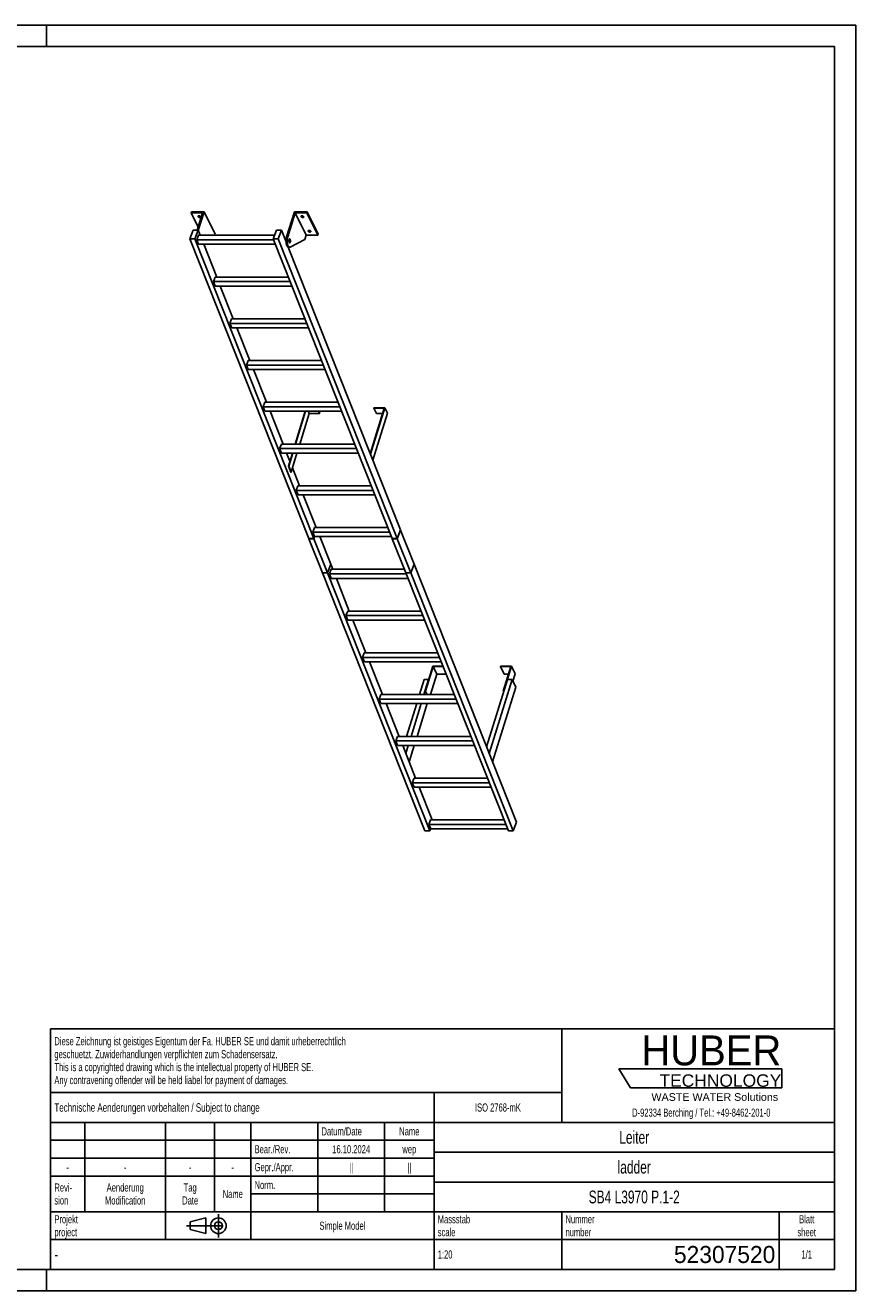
# Model space of a CAD drawing. Header units: millimetres. Extents: x 0 to 8400, y 0 to 5940.
# Tile 2 of 2: x 4501 to 8400, y 0 to 5940. Entities that reach past the tile are written whole.
import ezdxf

# ---------------------------------------------------------------- set-up
doc = ezdxf.new("R2010")
doc.units = ezdxf.units.MM
doc.header["$LTSCALE"] = 462
doc.linetypes.add('CENTER', pattern=[0.6, 0.375, -0.075, 0.075, -0.075])
doc.layers.get('0').update_dxf_attribs({"linetype": 'CONTINUOUS'})
for name, color, linetype in [('005_AXIS', 7, 'CONTINUOUS'), ('HUBER_Logo_BL1', 7, 'CONTINUOUS'), ('HUBER_Logo_BL2', 7, 'CONTINUOUS')]:
    doc.layers.add(name, color=color, linetype=linetype)
doc.styles.get("Standard").update_dxf_attribs({"font": 'txt', "width": 0.7})
doc.styles.add('TEXTSTYLE_2', font='txt')
doc.styles.add('TEXTSTYLE_3', font='arial.ttf')
doc.styles.add('TEXTSTYLE_5', font='txt', dxfattribs={"width": 0.8})
doc.styles.add('TEXTSTYLE_6', font='txt')

# ---------------------------------------------------------------- blocks, each defined once
blk = doc.blocks.new('HUBER_LOGO_BL1', base_point=(7675, 1007.5))
at = {"layer": 'HUBER_Logo_BL1', "color": 2, "linetype": 'Continuous', "attachment_point": 3, "line_spacing_factor": 0.78}
for s, insert, char_height, width, style in [('HUBER\\P\\fArial;\\H58.5;TECHNOLOGY ', (8050.7, 1198.2), 140.4, 775.343, 'TEXTSTYLE_2'), ('WASTE WATER Solutions', (8036, 927.2), 36, 594.067, 'TEXTSTYLE_3')]:
    blk.add_mtext(s, dxfattribs=dict(at, insert=insert, char_height=char_height, width=width, style=style))
at = {"layer": 'HUBER_Logo_BL1', "color": 2, "linetype": 'Continuous', "insert": (7675, 854.8), "char_height": 38, "width": 1621.786, "attachment_point": 2, "line_spacing_factor": 0.96}
blk.add_mtext('D-92334 Berching / Tel.: +49-8462-201-0', dxfattribs=at)
blk = doc.blocks.new('PROJEKTIONSMETHODE_1_BL3', base_point=(5360, 305))
at = {"color": 2, "linetype": 'CENTER'}
for p, q in [((5407.7, 360), (5407.7, 250)), ((5257.3, 305), (5462.7, 305))]:
    blk.add_line(p, q, dxfattribs=at)
at = {"color": 2, "linetype": 'Continuous'}
for p, q in [((5275.7, 323.3), (5349, 341.7)), ((5275.7, 286.7), (5275.7, 323.3)), ((5349, 268.3), (5349, 341.7)), ((5275.7, 286.7), (5349, 268.3))]:
    blk.add_line(p, q, dxfattribs=at)
for radius in [36.7, 18.3]:
    blk.add_circle((5407.7, 305), radius, dxfattribs=at)
blk = doc.blocks.new('*T16')
at = {"color": 3, "linetype": 'Continuous'}
for p, q in [((0, 0), (3680, 0)), ((0, 0), (0, -1130)), ((2400, 0), (2400, -440)), ((3680, 0), (3680, -1130)), ((0, -300), (2400, -300)), ((1800, -300), (1800, -1130)), ((0, -440), (3680, -440)), ((160, -440), (160, -860)), ((540, -440), (540, -990)), ((770, -440), (770, -860)), ((940, -440), (940, -990)), ((1254, -440), (1254, -860)), ((1568, -440), (1568, -860)), ((0, -524), (1800, -524)), ((1800, -580), (3680, -580)), ((0, -608), (1800, -608)), ((0, -692), (1800, -692)), ((1800, -720), (3680, -720)), ((940, -776), (1800, -776)), ((0, -860), (3680, -860)), ((2400, -860), (2400, -1130)), ((3420, -860), (3420, -1130)), ((0, -990), (3680, -990)), ((0, -1130), (3680, -1130))]:
    blk.add_line(p, q, dxfattribs=at)
at = {"color": 2, "linetype": 'Continuous', "line_spacing_factor": 0.96}
for s, insert, char_height, width, attachment_point in [('Diese Zeichnung ist geistiges Eigentum der Fa. HUBER SE und damit urheberrechtlich \\Pgeschuetzt. Zuwiderhandlungen verpflichten zum Schadensersatz.\\PThis is a copyrighted drawing which is the intellectual property of HUBER SE.\\PAny contravening offender will be held liabel for payment of damages.', (17.5, -39.8), 38, 4429.714, 1), ('Technische Aenderungen vorbehalten / Subject to change', (17.5, -350), 40, 3049.524, 1), ('ISO 2768-mK', (2100, -351), 38, 665.905, 2), ('Datum/Date', (1271.5, -463), 38, 584.476, 1), ('Name', (1684, -463), 38, 253.333, 2), ('Leiter', (2740, -480), 60, 480, 2), ('Bear./Rev.', (957.5, -547), 38, 544.667, 1), ('16.10.2024', (1411, -547), 38, 546.476, 2), ('wep', (1684, -547), 38, 199.048, 2), ('-', (80, -631), 38, 68.762, 2), ('-', (350, -631), 38, 68.762, 2), ('-', (655, -631), 38, 68.762, 2), ('-', (855, -631), 38, 68.762, 2), ('Gepr./Appr.', (957.5, -631), 38, 598.952, 1), ('||', (1411, -631), 38, 101.333, 2), ('||', (1684, -631), 38, 101.333, 2), ('ladder', (2740, -620), 60, 502.857, 2), ('Revi-\\Psion', (17.5, -726.6), 38, 276.857, 1), ('Aenderung\\PModification', (350, -726.6), 38, 606.19, 2), ('Tag\\PDate', (655, -726.6), 38, 235.238, 2), ('Name', (855, -757), 38, 253.333, 2), ('Norm. ', (957.5, -715), 38, 351.048, 1), ('SB4 L3970 P.1-2', (2740, -760), 60, 1351.429, 2), ('Projekt\\Pproject', (17.5, -875.6), 38, 367.333, 1), ('Massstab\\Pscale', (1817.5, -875.6), 38, 448.762, 1), ('Nummer\\Pnumber', (2417.5, -875.6), 38, 372.762, 1), ('Blatt\\Psheet', (3550, -875.6), 38, 275.048, 2), ('Simple Model', (1370, -906), 38, 656.857, 2), ('1:20', (1817.5, -1041), 38, 204.476, 1), ('1/1', (3550, -1041), 38, 159.238, 2)]:
    blk.add_mtext(s, dxfattribs=dict(at, insert=insert, char_height=char_height, width=width, attachment_point=attachment_point))
for s, insert, char_height, width, attachment_point, style in [('-', (17.5, -1035), 50, 36.667, 1, 'TEXTSTYLE_5'), ('52307520', (3402.5, -1020), 80, 1173.333, 3, 'TEXTSTYLE_6')]:
    blk.add_mtext(s, dxfattribs=dict(at, insert=insert, char_height=char_height, width=width, attachment_point=attachment_point, style=style))
blk = doc.blocks.new('HUBER_LOGO_BL2', base_point=(7670.4, 997))
at = {"layer": 'HUBER_Logo_BL2', "color": 5, "linetype": 'Continuous'}
for p, q in [((8052.9, 1042), (7287.9, 1042)), ((7287.9, 1042), (7341.9, 952)), ((8052.9, 1042), (8052.9, 952)), ((7341.9, 952), (8052.9, 952))]:
    blk.add_line(p, q, dxfattribs=at)

msp = doc.modelspace()

# ---------------------------------------------------------------- linework, layer by layer
at = {"color": 3, "linetype": 'Continuous'}
for p, q in [((8400, 5940), (0, 5940)), ((4600, 5940), (4600, 5840)), ((8400, 5940), (8400, 0)), ((4600, 0), (4600, 100)), ((8400, 0), (0, 0))]:
    msp.add_line(p, q, dxfattribs=at)
at = {"color": 5, "linetype": 'Continuous'}
for p, q in [((8300, 5840), (100, 5840)), ((8300, 100), (8300, 5840)), ((100, 100), (8300, 100))]:
    msp.add_line(p, q, dxfattribs=at)
at = {"color": 7, "linetype": 'Continuous'}
for p, q in [((5333.482, 5060.483), (5279.139, 5060.483)), ((5333.482, 5060.483), (5308.021, 4978.092)), ((5312.99, 4976.289), (5340.46, 5065.183)), ((5727.596, 4946.901), (5764.149, 5065.183)), ((5768.222, 5060.483), (5733.123, 4946.901)), ((5820.08, 4954.809), (5768.222, 5060.483)), ((5822.565, 5060.483), (5768.222, 5060.483)), ((5273.708, 4937.39), (5289.247, 4978.092)), ((5832.624, 3530.22), (5273.708, 4937.39)), ((5296.734, 4937.39), (5273.708, 4937.39)), ((5289.247, 4978.092), (5312.274, 4978.092)), ((5312.274, 4978.092), (5296.734, 4937.39)), ((5855.651, 3530.22), (5296.734, 4937.39)), ((5305.976, 4933.028), (5314.155, 4954.45)), ((5314.318, 4912.026), (5305.976, 4933.028)), ((5666.891, 4933.028), (5305.976, 4933.028)), ((5671.672, 4954.45), (5314.155, 4954.45)), ((5392.318, 4959.509), (5390.754, 4954.45)), ((5665.159, 4937.39), (5680.698, 4978.092)), ((6224.075, 3530.22), (5665.159, 4937.39)), ((5688.185, 4937.39), (5665.159, 4937.39)), ((5680.698, 4978.092), (5703.725, 4978.092)), ((5703.725, 4978.092), (5688.185, 4937.39)), ((6247.102, 3530.22), (5688.185, 4937.39)), ((5725.18, 4924.074), (5703.725, 4978.092)), ((5813.879, 4934.743), (5744.584, 4898.845)), ((5820.08, 4954.809), (5813.879, 4934.743)), ((5820.08, 4954.809), (5874.422, 4954.809)), ((5314.318, 4912.026), (5675.233, 4912.026)), ((5340.813, 4912.026), (5338.907, 4911.038)), ((6262.641, 3570.922), (5735.349, 4898.474)), ((5736.748, 4898.252), (5742.274, 4898.252)), ((5383.835, 4737.005), (5392.014, 4758.427)), ((5736.242, 4758.427), (5392.014, 4758.427)), ((5392.177, 4716.002), (5383.835, 4737.005)), ((5744.75, 4737.005), (5383.835, 4737.005)), ((5392.177, 4716.002), (5753.092, 4716.002)), ((5461.694, 4540.981), (5469.873, 4562.403)), ((5470.036, 4519.979), (5461.694, 4540.981)), ((5822.609, 4540.981), (5461.694, 4540.981)), ((5814.101, 4562.403), (5469.873, 4562.403)), ((5470.036, 4519.979), (5830.951, 4519.979)), ((5547.732, 4366.379), (5539.553, 4344.957)), ((5547.895, 4323.955), (5539.553, 4344.957)), ((5900.468, 4344.957), (5539.553, 4344.957)), ((5891.96, 4366.379), (5547.732, 4366.379)), ((5547.895, 4323.955), (5908.81, 4323.955)), ((5625.591, 4170.355), (5617.412, 4148.934)), ((5969.819, 4170.355), (5625.591, 4170.355)), ((5625.754, 4127.931), (5617.412, 4148.934)), ((5978.327, 4148.934), (5617.412, 4148.934)), ((5625.754, 4127.931), (5986.669, 4127.931)), ((5817.263, 4127.931), (5769.797, 3974.332)), ((5789.683, 3974.332), (5833.852, 4117.265)), ((5833.852, 4117.265), (5828.618, 4127.931)), ((5882.669, 4117.265), (5833.852, 4117.265)), ((5877.434, 4127.931), (5882.669, 4117.265)), ((5878.687, 4127.931), (5883.153, 4118.831)), ((5883.153, 4118.831), (5882.669, 4117.265)), ((6186.391, 4142.129), (6120.479, 3928.84)), ((6138.059, 4143.696), (6137.575, 4142.129)), ((6149.776, 4117.265), (6137.575, 4142.129)), ((6137.575, 4142.129), (6186.391, 4142.129)), ((6138.059, 4143.696), (6188.717, 4143.696)), ((6178.707, 4117.265), (6149.776, 4117.265)), ((5703.45, 3974.332), (5695.271, 3952.91)), ((5703.613, 3931.907), (5695.271, 3952.91)), ((6056.186, 3952.91), (5695.271, 3952.91)), ((6047.678, 3974.332), (5703.45, 3974.332)), ((5703.613, 3931.907), (6064.528, 3931.907)), ((5756.687, 3931.907), (5737.92, 3871.178)), ((5749.104, 3843.02), (5776.573, 3931.907)), ((5788.818, 3778.308), (5755.235, 3862.86)), ((5781.309, 3778.308), (5773.13, 3756.886)), ((5781.472, 3735.884), (5773.13, 3756.886)), ((6134.045, 3756.886), (5773.13, 3756.886)), ((6125.537, 3778.308), (5781.309, 3778.308)), ((5781.472, 3735.884), (6142.387, 3735.884)), ((5866.677, 3582.284), (5805.669, 3735.884)), ((5859.168, 3582.284), (5850.989, 3560.862)), ((6203.396, 3582.284), (5859.168, 3582.284)), ((6247.102, 3530.22), (6262.641, 3570.922)), ((6247.13, 3530.15), (6262.669, 3570.852)), ((6262.669, 3570.852), (6262.615, 3570.852)), ((6326.569, 3409.972), (6262.669, 3570.852)), ((5832.624, 3530.22), (5855.651, 3530.22)), ((5832.652, 3530.15), (5832.679, 3530.22)), ((5896.552, 3369.271), (5832.652, 3530.15)), ((5832.652, 3530.15), (5855.679, 3530.15)), ((5859.331, 3539.86), (5850.989, 3560.862)), ((6211.904, 3560.862), (5850.989, 3560.862)), ((5855.651, 3530.22), (5859.331, 3539.86)), ((5855.679, 3530.15), (5859.386, 3539.86)), ((5919.579, 3369.271), (5855.679, 3530.15)), ((5859.331, 3539.86), (6220.246, 3539.86)), ((5935.118, 3409.972), (5883.528, 3539.86)), ((6224.075, 3530.22), (6247.102, 3530.22)), ((6224.13, 3530.22), (6224.103, 3530.15)), ((6224.103, 3530.15), (6247.13, 3530.15)), ((6288.003, 3369.271), (6224.103, 3530.15)), ((6311.03, 3369.271), (6247.13, 3530.15)), ((5919.579, 3369.271), (5935.118, 3409.972)), ((5919.607, 3369.201), (5935.146, 3409.902)), ((5937.027, 3386.261), (5928.848, 3364.839)), ((5935.146, 3409.902), (5935.092, 3409.902)), ((5944.536, 3386.261), (5935.146, 3409.902)), ((6281.255, 3386.261), (5937.027, 3386.261)), ((6311.03, 3369.271), (6326.569, 3409.972)), ((6311.057, 3369.201), (6326.597, 3409.902)), ((6326.597, 3409.902), (6326.543, 3409.902)), ((6807.655, 2198.756), (6326.597, 3409.902)), ((5896.552, 3369.271), (5919.579, 3369.271)), ((5896.58, 3369.201), (5896.607, 3369.271)), ((5896.58, 3369.201), (5919.607, 3369.201)), ((6377.638, 2158.054), (5896.58, 3369.201)), ((6400.664, 2158.054), (5919.607, 3369.201)), ((6289.763, 3364.839), (5928.848, 3364.839)), ((5937.19, 3343.836), (5928.848, 3364.839)), ((5937.19, 3343.836), (6298.105, 3343.836)), ((6022.395, 3190.237), (5961.387, 3343.836)), ((6288.003, 3369.271), (6311.03, 3369.271)), ((6288.058, 3369.271), (6288.031, 3369.201)), ((6288.031, 3369.201), (6311.057, 3369.201)), ((6769.089, 2158.054), (6288.031, 3369.201)), ((6792.115, 2158.054), (6311.057, 3369.201)), ((6014.886, 3190.237), (6006.707, 3168.815)), ((6367.622, 3168.815), (6006.707, 3168.815)), ((6015.049, 3147.813), (6006.707, 3168.815)), ((6359.114, 3190.237), (6014.886, 3190.237)), ((6015.049, 3147.813), (6375.965, 3147.813)), ((6100.255, 2994.213), (6039.246, 3147.813)), ((6092.745, 2994.213), (6084.566, 2972.791)), ((6445.482, 2972.791), (6084.566, 2972.791)), ((6092.908, 2951.789), (6084.566, 2972.791)), ((6436.973, 2994.213), (6092.745, 2994.213)), ((6092.908, 2951.789), (6453.824, 2951.789)), ((6178.114, 2798.189), (6117.105, 2951.789)), ((6415.094, 2931.618), (6378.784, 2814.119)), ((6380.626, 2814.119), (6416.452, 2930.052)), ((6461.835, 2931.618), (6415.094, 2931.618)), ((6416.452, 2930.052), (6462.457, 2930.052)), ((6416.452, 2930.052), (6433.839, 2894.62)), ((6732.86, 2931.618), (6732.376, 2930.052)), ((6732.376, 2930.052), (6781.192, 2930.052)), ((6732.376, 2930.052), (6749.763, 2894.62)), ((6783.518, 2931.618), (6732.86, 2931.618)), ((6781.192, 2930.052), (6745.366, 2814.119)), ((6747.208, 2814.119), (6783.518, 2931.618)), ((6783.518, 2931.618), (6800.906, 2896.187)), ((6404.04, 2798.189), (6433.839, 2894.62)), ((6433.839, 2894.62), (6476.531, 2894.62)), ((6765.074, 2868.952), (6667.225, 2552.312)), ((6786.258, 2868.952), (6679.139, 2522.315)), ((6749.763, 2894.62), (6770.243, 2894.62)), ((6786.258, 2868.952), (6765.074, 2868.952)), ((6803.646, 2833.52), (6786.258, 2868.952)), ((6790.082, 2861.161), (6800.906, 2896.187)), ((6170.604, 2798.189), (6162.425, 2776.768)), ((6514.832, 2798.189), (6170.604, 2798.189)), ((6378.784, 2814.119), (6380.626, 2814.119)), ((6378.784, 2814.119), (6386.601, 2798.189)), ((6380.626, 2814.119), (6388.443, 2798.189)), ((6695.077, 2482.191), (6803.646, 2833.52)), ((6745.366, 2814.119), (6747.208, 2814.119)), ((6745.366, 2814.119), (6747.062, 2810.664)), ((6747.208, 2814.119), (6747.773, 2812.968)), ((6523.341, 2776.768), (6162.425, 2776.768)), ((6170.768, 2755.765), (6162.425, 2776.768)), ((6170.768, 2755.765), (6531.683, 2755.765)), ((6255.973, 2602.166), (6194.964, 2755.765)), ((6248.463, 2602.166), (6240.285, 2580.744)), ((6601.2, 2580.744), (6240.285, 2580.744)), ((6248.627, 2559.741), (6240.285, 2580.744)), ((6592.691, 2602.166), (6248.463, 2602.166)), ((6248.627, 2559.741), (6609.542, 2559.741)), ((6333.832, 2406.142), (6272.823, 2559.741)), ((6326.322, 2406.142), (6318.144, 2384.72)), ((6679.059, 2384.72), (6318.144, 2384.72)), ((6326.486, 2363.718), (6318.144, 2384.72)), ((6670.55, 2406.142), (6326.322, 2406.142)), ((6326.486, 2363.718), (6687.401, 2363.718)), ((6411.691, 2210.118), (6350.682, 2363.718)), ((6404.181, 2210.118), (6396.003, 2188.697)), ((6748.409, 2210.118), (6404.181, 2210.118)), ((6807.655, 2198.756), (6792.115, 2158.054)), ((6400.664, 2158.054), (6377.638, 2158.054)), ((6756.918, 2188.697), (6396.003, 2188.697)), ((6404.345, 2167.694), (6396.003, 2188.697)), ((6404.345, 2167.694), (6400.664, 2158.054)), ((6404.345, 2167.694), (6765.26, 2167.694)), ((6792.115, 2158.054), (6769.089, 2158.054))]:
    msp.add_line(p, q, dxfattribs=at)
at = {"color": 9, "linetype": 'Continuous'}
msp.add_line((5727.596, 4946.901), (5733.123, 4946.901), dxfattribs=at)
at = {"color": 7, "linetype": 'Continuous'}
for points, knots in [([(5727.596, 4946.901), (5726.867, 4944.54), (5725.752, 4939.45), (5724.985, 4931.492), (5725.077, 4923.284), (5726.021, 4915.455), (5727.508, 4909.483), (5729.121, 4905.4), (5730.424, 4902.912), (5731.853, 4900.905), (5733.39, 4899.414), (5735.027, 4898.474), (5736.195, 4898.252), (5736.748, 4898.252)], [0, 0, 0, 0, 0.13939916, 0.29280569, 0.45031518, 0.60153991, 0.73684016, 0.79611184, 0.84888332, 0.89492094, 0.93453063, 0.96882596, 1, 1, 1, 1]), ([(5733.123, 4946.901), (5732.393, 4944.54), (5731.278, 4939.45), (5730.512, 4931.492), (5730.604, 4923.284), (5731.547, 4915.455), (5733.034, 4909.483), (5734.647, 4905.4), (5735.951, 4902.912), (5737.379, 4900.905), (5738.917, 4899.414), (5740.553, 4898.474), (5741.722, 4898.252), (5742.274, 4898.252)], [0, 0, 0, 0, 0.13939916, 0.29280569, 0.45031518, 0.60153991, 0.73684016, 0.79611184, 0.84888332, 0.89492094, 0.93453063, 0.96882596, 1, 1, 1, 1]), ([(5742.274, 4898.252), (5742.468, 4898.252), (5743.268, 4898.303), (5744.047, 4898.566), (5744.584, 4898.845)], [0, 0, 0, 0, 0.24280271, 1, 1, 1, 1])]:
    msp.add_open_spline(points, degree=3, knots=knots, dxfattribs=at)
at = {"layer": '005_AXIS', "color": 7, "linetype": 'Continuous'}
for p, q in [((5280.591, 5065.183), (5279.139, 5060.483)), ((5279.139, 5060.483), (5312.484, 4992.534)), ((5340.46, 5065.183), (5280.591, 5065.183)), ((5392.318, 4959.509), (5340.46, 5065.183)), ((5824.017, 5065.183), (5764.149, 5065.183)), ((5824.017, 5065.183), (5822.565, 5060.483)), ((5874.422, 4954.809), (5822.565, 5060.483)), ((5875.875, 4959.509), (5824.017, 5065.183)), ((5321.664, 4954.45), (5312.274, 4978.092)), ((5725.441, 4935.752), (5720.542, 4935.752)), ((5742.274, 4935.752), (5740.17, 4935.752)), ((5875.875, 4959.509), (5874.422, 4954.809)), ((5399.523, 4758.427), (5338.515, 4912.026)), ((5742.274, 4920.752), (5740.171, 4920.752)), ((5477.382, 4562.403), (5416.374, 4716.002)), ((5555.241, 4366.379), (5494.233, 4519.979)), ((5633.1, 4170.355), (5572.092, 4323.955)), ((5710.959, 3974.332), (5649.951, 4127.931)), ((5815.421, 4127.931), (5767.955, 3974.332)), ((6188.717, 4143.696), (6121.515, 3926.231)), ((6132.699, 3898.073), (6200.919, 4118.831)), ((6200.919, 4118.831), (6188.717, 4143.696)), ((5743.015, 3893.626), (5727.81, 3931.907)), ((5754.845, 3931.907), (5736.078, 3871.178)), ((5736.078, 3871.178), (5747.262, 3843.02)), ((5736.078, 3871.178), (5737.92, 3871.178)), ((5737.92, 3871.178), (5749.104, 3843.02)), ((5747.262, 3843.02), (5749.104, 3843.02)), ((6373.623, 2868.952), (6351.756, 2798.189)), ((6394.807, 2868.952), (6372.94, 2798.189)), ((6373.623, 2868.952), (6394.807, 2868.952)), ((6395.373, 2867.801), (6394.807, 2868.952)), ((6338.646, 2755.765), (6291.18, 2602.166)), ((6359.83, 2755.765), (6312.364, 2602.166)), ((6340.701, 2602.166), (6388.167, 2755.765)), ((6278.07, 2559.741), (6275.774, 2552.312)), ((6299.254, 2559.741), (6287.688, 2522.315)), ((6303.626, 2482.191), (6327.591, 2559.741))]:
    msp.add_line(p, q, dxfattribs=at)
for points, knots in [([(5312.238, 5041.835), (5312.086, 5042.144), (5311.873, 5042.78), (5311.923, 5043.457), (5312.015, 5043.754)], [0, 0, 0, 0, 0.5259898, 1, 1, 1, 1]), ([(5312.015, 5043.754), (5312.139, 5044.155), (5312.695, 5044.947), (5314.072, 5045.647), (5315.828, 5045.938), (5317.818, 5045.812), (5319.847, 5045.284), (5321.713, 5044.408), (5323.228, 5043.273), (5323.972, 5042.323), (5324.212, 5041.835)], [0, 0, 0, 0, 0.08792798, 0.19150842, 0.31584215, 0.45699794, 0.60613596, 0.75253438, 0.88609216, 1, 1, 1, 1]), ([(5324.435, 5039.916), (5324.311, 5039.515), (5323.755, 5038.722), (5322.378, 5038.023), (5320.622, 5037.731), (5318.632, 5037.858), (5316.603, 5038.385), (5314.737, 5039.262), (5313.222, 5040.397), (5312.477, 5041.347), (5312.238, 5041.835)], [0, 0, 0, 0, 0.08792798, 0.19150842, 0.31584215, 0.45699794, 0.60613596, 0.75253438, 0.88609216, 1, 1, 1, 1]), ([(5323.607, 5042.743), (5322.84, 5042.526), (5321.116, 5042.399), (5318.546, 5042.88), (5316.154, 5043.933), (5314.802, 5045.011), (5314.292, 5045.623)], [0, 0, 0, 0, 0.23501097, 0.50003303, 0.76503684, 1, 1, 1, 1]), ([(5324.212, 5041.835), (5324.364, 5041.525), (5324.577, 5040.889), (5324.527, 5040.213), (5324.435, 5039.916)], [0, 0, 0, 0, 0.5259898, 1, 1, 1, 1]), ([(5795.795, 5041.835), (5795.643, 5042.144), (5795.43, 5042.78), (5795.48, 5043.457), (5795.572, 5043.754)], [0, 0, 0, 0, 0.5259898, 1, 1, 1, 1]), ([(5795.572, 5043.754), (5795.696, 5044.155), (5796.252, 5044.947), (5797.629, 5045.647), (5799.385, 5045.938), (5801.375, 5045.812), (5803.404, 5045.284), (5805.27, 5044.408), (5806.785, 5043.273), (5807.529, 5042.323), (5807.769, 5041.835)], [0, 0, 0, 0, 0.08792798, 0.19150842, 0.31584215, 0.45699794, 0.60613596, 0.75253438, 0.88609216, 1, 1, 1, 1]), ([(5807.992, 5039.916), (5807.868, 5039.515), (5807.312, 5038.722), (5805.935, 5038.023), (5804.179, 5037.731), (5802.189, 5037.858), (5800.16, 5038.385), (5798.294, 5039.262), (5796.779, 5040.397), (5796.034, 5041.347), (5795.795, 5041.835)], [0, 0, 0, 0, 0.08792798, 0.19150842, 0.31584215, 0.45699794, 0.60613596, 0.75253438, 0.88609216, 1, 1, 1, 1]), ([(5807.164, 5042.743), (5806.397, 5042.526), (5804.673, 5042.399), (5802.103, 5042.88), (5799.711, 5043.933), (5798.359, 5045.011), (5797.849, 5045.623)], [0, 0, 0, 0, 0.23501097, 0.50003303, 0.76503684, 1, 1, 1, 1]), ([(5807.769, 5041.835), (5807.921, 5041.525), (5808.134, 5040.889), (5808.084, 5040.213), (5807.992, 5039.916)], [0, 0, 0, 0, 0.5259898, 1, 1, 1, 1]), ([(5742.274, 4937.502), (5742.086, 4937.502), (5741.684, 4937.417), (5741.131, 4937.063), (5740.618, 4936.507), (5739.947, 4935.444), (5739.293, 4933.686), (5738.805, 4931.225), (5738.619, 4928.492), (5738.751, 4925.737), (5739.189, 4923.213), (5739.709, 4921.671), (5740.035, 4921.007)], [0, 0, 0, 0, 0.03139335, 0.06653603, 0.10789217, 0.15653915, 0.27536244, 0.41788485, 0.57383793, 0.73088447, 0.87653105, 1, 1, 1, 1]), ([(5742.274, 4935.752), (5742.121, 4935.752), (5741.796, 4935.683), (5741.347, 4935.396), (5740.931, 4934.946), (5740.387, 4934.083), (5739.857, 4932.658), (5739.462, 4930.662), (5739.31, 4928.447), (5739.418, 4926.213), (5739.773, 4924.167), (5740.194, 4922.916), (5740.459, 4922.377)], [0, 0, 0, 0, 0.03139335, 0.066536, 0.10789211, 0.15653911, 0.27536242, 0.41788483, 0.57383791, 0.73088448, 0.87653101, 1, 1, 1, 1]), ([(5744.513, 4935.498), (5744.367, 4935.796), (5744.064, 4936.329), (5743.517, 4936.98), (5742.921, 4937.399), (5742.479, 4937.502), (5742.274, 4937.502)], [0, 0, 0, 0, 0.31594771, 0.58208422, 0.80455749, 1, 1, 1, 1]), ([(5744.09, 4934.127), (5743.971, 4934.369), (5743.725, 4934.801), (5743.282, 4935.329), (5742.798, 4935.669), (5742.44, 4935.752), (5742.274, 4935.752)], [0, 0, 0, 0, 0.31594818, 0.58208432, 0.80455751, 1, 1, 1, 1]), ([(5742.274, 4919.002), (5742.462, 4919.002), (5742.864, 4919.088), (5743.417, 4919.442), (5743.931, 4919.997), (5744.601, 4921.061), (5745.255, 4922.819), (5745.743, 4925.28), (5745.93, 4928.013), (5745.797, 4930.767), (5745.359, 4933.291), (5744.839, 4934.833), (5744.513, 4935.498)], [0, 0, 0, 0, 0.03139335, 0.06653603, 0.10789217, 0.15653915, 0.27536244, 0.41788485, 0.57383793, 0.73088447, 0.87653105, 1, 1, 1, 1]), ([(5742.274, 4920.752), (5742.427, 4920.752), (5742.753, 4920.821), (5743.201, 4921.109), (5743.617, 4921.559), (5744.161, 4922.421), (5744.691, 4923.847), (5745.087, 4925.842), (5745.238, 4928.058), (5745.131, 4930.292), (5744.775, 4932.338), (5744.354, 4933.588), (5744.09, 4934.127)], [0, 0, 0, 0, 0.03139335, 0.066536, 0.10789211, 0.15653911, 0.27536242, 0.41788483, 0.57383791, 0.73088448, 0.87653101, 1, 1, 1, 1]), ([(5829.35, 4973.458), (5829.198, 4973.767), (5828.985, 4974.403), (5829.034, 4975.08), (5829.126, 4975.377)], [0, 0, 0, 0, 0.5259898, 1, 1, 1, 1]), ([(5829.126, 4975.377), (5829.25, 4975.778), (5829.807, 4976.57), (5831.184, 4977.269), (5832.94, 4977.561), (5834.929, 4977.434), (5836.958, 4976.907), (5838.824, 4976.031), (5840.34, 4974.896), (5841.084, 4973.946), (5841.323, 4973.458)], [0, 0, 0, 0, 0.08792798, 0.19150842, 0.31584215, 0.45699794, 0.60613596, 0.75253438, 0.88609216, 1, 1, 1, 1]), ([(5841.547, 4971.539), (5841.423, 4971.137), (5840.866, 4970.345), (5839.489, 4969.646), (5837.733, 4969.354), (5835.744, 4969.481), (5833.715, 4970.008), (5831.849, 4970.885), (5830.333, 4972.02), (5829.589, 4972.969), (5829.35, 4973.458)], [0, 0, 0, 0, 0.08792798, 0.19150842, 0.31584215, 0.45699794, 0.60613596, 0.75253438, 0.88609216, 1, 1, 1, 1]), ([(5840.718, 4974.366), (5839.952, 4974.149), (5838.227, 4974.022), (5835.658, 4974.503), (5833.266, 4975.556), (5831.914, 4976.634), (5831.404, 4977.246)], [0, 0, 0, 0, 0.23501097, 0.50003303, 0.76503684, 1, 1, 1, 1]), ([(5841.323, 4973.458), (5841.475, 4973.148), (5841.688, 4972.512), (5841.638, 4971.836), (5841.547, 4971.539)], [0, 0, 0, 0, 0.5259898, 1, 1, 1, 1]), ([(5740.035, 4921.007), (5740.181, 4920.709), (5740.484, 4920.176), (5741.031, 4919.525), (5741.627, 4919.105), (5742.069, 4919.002), (5742.274, 4919.002)], [0, 0, 0, 0, 0.31594771, 0.58208422, 0.80455749, 1, 1, 1, 1]), ([(5740.459, 4922.377), (5740.577, 4922.136), (5740.823, 4921.704), (5741.266, 4921.176), (5741.75, 4920.836), (5742.108, 4920.752), (5742.274, 4920.752)], [0, 0, 0, 0, 0.31594818, 0.58208432, 0.80455751, 1, 1, 1, 1])]:
    msp.add_open_spline(points, degree=3, knots=knots, dxfattribs=at)

# ---------------------------------------------------------------- block references
msp.add_blockref('*T16', (4620, 1230))
at = {"color": 2, "linetype": 'Continuous'}
msp.add_blockref('PROJEKTIONSMETHODE_1_BL3', (5360, 305), dxfattribs=at)
at = {"layer": 'HUBER_Logo_BL1'}
msp.add_blockref('HUBER_LOGO_BL1', (7674.994, 1007.484), dxfattribs=at)
at = {"layer": 'HUBER_Logo_BL2'}
msp.add_blockref('HUBER_LOGO_BL2', (7670.375, 996.993), dxfattribs=at)

doc.saveas('drawing.dxf')
